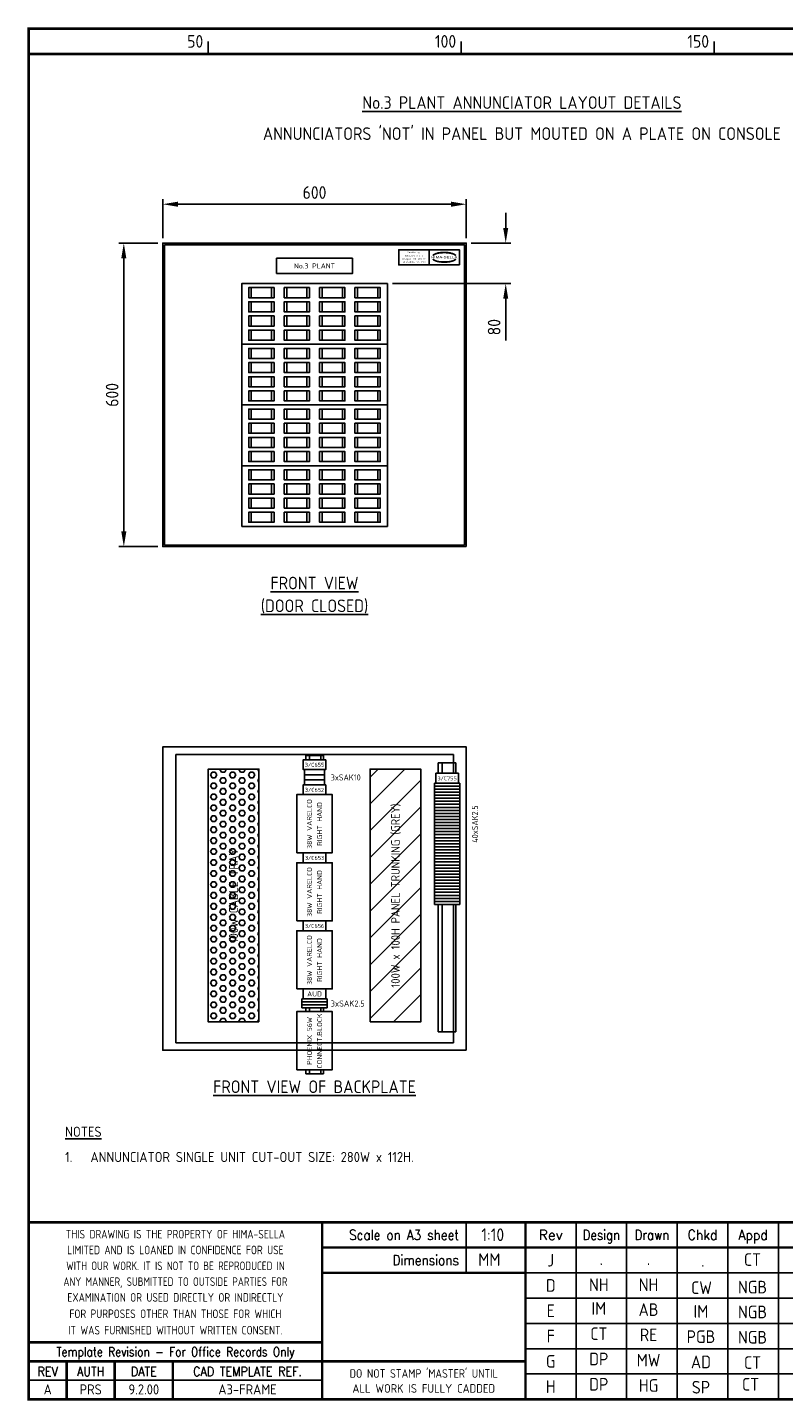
# Model space of a CAD drawing. Extents: x 142 to 4084, y 2 to 2754.
# Tile 1 of 5: x 142 to 1637, y 2 to 2718. Entities that reach past the tile are written whole.
import ezdxf
from ezdxf.enums import TextEntityAlignment as Align

# ---------------------------------------------------------------- set-up
doc = ezdxf.new("R2010")
doc.units = 0
doc.header["$LTSCALE"] = 5
doc.header["$MEASUREMENT"] = 0
doc.header["$PDSIZE"] = 1
doc.layers.get('0').update_dxf_attribs({"color": 41, "linetype": 'CONTINUOUS'})
doc.layers.get('DEFPOINTS').update_dxf_attribs({"linetype": 'CONTINUOUS'})
for name, color, linetype in [('00-DRG_FRAME', 12, 'CONTINUOUS'), ('01-DRAW', 7, 'CONTINUOUS'), ('02-TEXT', 2, 'CONTINUOUS'), ('03-DIM', 3, 'CONTINUOUS')]:
    doc.layers.add(name, color=color, linetype=linetype)
doc.styles.add('ARIAL', font='arial.ttf', dxfattribs={"height": 2.5})
doc.styles.add('ISO', font='iso.shx')
doc.styles.add('ROMAND', font='ROMAND')
doc.dimstyles.get("Standard").update_dxf_attribs({"dimscale": 10, "dimtxt": 2.5, "dimasz": 3, "dimexe": 2, "dimexo": 2, "dimgap": 1, "dimtad": 0, "dimtih": 1, "dimtoh": 1, "dimdec": 8, "dimzin": 0, "dimdsep": 46, "dimtxsty": 'ISO', "dimcen": 0.09, "dimclrt": 2, "dimadec": 0, "dimazin": 0, "dimtfac": 1, "dimtdec": 8, "dimtofl": 0, "dimtmove": 2, "dimatfit": 3, "dimfxl": 1, "dimtolj": 1, "dimtzin": 0, "dimarcsym": 0})

# ---------------------------------------------------------------- blocks, each defined once
blk = doc.blocks.new('*D0')
at = {"color": 0, "linetype": 'ByBlock'}
for p, q in [((805, 2186), (805, 2263)), ((1405, 2186), (1405, 2263)), ((835, 2253), (1375, 2253))]:
    blk.add_line(p, q, dxfattribs=at)
for points in [[(835, 2258), (835, 2248), (805, 2253)], [(1375, 2258), (1375, 2248), (1405, 2253)]]:
    blk.add_solid(points, dxfattribs=at)
at = {"layer": 'DEFPOINTS', "color": 0, "linetype": 'ByBlock'}
for p in [(1405, 2253), (805, 2176), (1405, 2176)]:
    blk.add_point(p, dxfattribs=at)
at = {"color": 2, "linetype": 'ByBlock', "insert": (1105, 2276.1), "char_height": 25, "attachment_point": 5, "style": 'ISO'}
blk.add_mtext('\\A1;600', dxfattribs=at)
blk = doc.blocks.new('HSLOGO')
for centre, radius, start, end in [((-2.7, -3.7), 7.24, 106.05317, 133.5024), ((-2.43, -3.52), 7.3, 130.41903, 136.05701), ((-3.19, -2.43), 5.98, 122.24405, 131.61539), ((-3.55, -1.75), 5.21, 111.82056, 122.8668), ((-1.53, -5.83), 9.76, 107.59306, 113.94515), ((-0.2, -12.03), 15.94, 89.26982, 106.39112), ((-1.2, -7.01), 10.99, 96.01458, 107.32027), ((-0.01, -14.22), 18.28, 92.89168, 97.37336), ((-0.06, -11.66), 15.73, 89.78049, 93.17379), ((0.06, -11.66), 15.73, 86.82621, 90.21951), ((0.2, -12.03), 15.94, 73.60888, 90.73018), ((0.01, -14.22), 18.28, 82.62664, 87.10832), ((1.2, -7.01), 10.99, 72.67973, 83.98542), ((1.53, -5.83), 9.76, 66.05485, 72.40694), ((2.7, -3.7), 7.24, 46.4976, 73.94683), ((3.55, -1.75), 5.21, 57.1332, 68.17944), ((3.19, -2.43), 5.98, 48.38461, 57.75595), ((2.43, -3.52), 7.3, 43.94299, 49.58097), ((-2.7, 3.7), 7.24, 226.4976, 253.94683), ((-2.43, 3.52), 7.3, 223.94299, 229.58097), ((-3.19, 2.43), 5.98, 228.38461, 237.75595), ((-3.55, 1.75), 5.21, 237.1332, 248.17944), ((-1.53, 5.83), 9.76, 246.05485, 252.40694), ((-0.2, 12.03), 15.94, 253.60888, 270.73018), ((-1.2, 7.01), 10.99, 252.67973, 263.98542), ((-0.01, 14.22), 18.28, 262.62664, 267.10832), ((-0.06, 11.66), 15.73, 266.82621, 270.21951), ((0.2, 12.03), 15.94, 269.26982, 286.39112), ((0.06, 11.66), 15.73, 269.78049, 273.17379), ((0.01, 14.22), 18.28, 272.89168, 277.37336), ((1.2, 7.01), 10.99, 276.01458, 287.32027), ((1.53, 5.83), 9.76, 287.59306, 293.94515), ((2.7, 3.7), 7.24, 286.05317, 313.5024), ((3.55, 1.75), 5.21, 291.82056, 302.8668), ((3.19, 2.43), 5.98, 302.24405, 311.61539), ((2.43, 3.52), 7.3, 310.41903, 316.05701)]:
    blk.add_arc(centre, radius, start, end)
at = {"style": 'ARIAL', "width": 1.05}
blk.add_text('HIMA-SELLA', height=2, dxfattribs=at).set_placement((0, -0.9), align=Align.CENTER)
blk = doc.blocks.new('*D9')
at = {"color": 0, "linetype": 'ByBlock'}
for p, q in [((795, 2176), (718, 2176)), ((728, 2146), (728, 1606)), ((795, 1576), (718, 1576))]:
    blk.add_line(p, q, dxfattribs=at)
for points in [[(723, 2146), (733, 2146), (728, 2176)], [(723, 1606), (733, 1606), (728, 1576)]]:
    blk.add_solid(points, dxfattribs=at)
at = {"layer": 'DEFPOINTS', "color": 0, "linetype": 'ByBlock'}
for p in [(805, 2176), (728, 1576), (805, 1576)]:
    blk.add_point(p, dxfattribs=at)
at = {"color": 2, "linetype": 'ByBlock', "insert": (704.9, 1876), "char_height": 25, "attachment_point": 5, "rotation": 90, "style": 'ISO'}
blk.add_mtext('\\A1;600', dxfattribs=at)
blk = doc.blocks.new('*D10')
at = {"color": 0, "linetype": 'ByBlock'}
for p, q in [((1088, 2321), (1088, 2351)), ((1020, 2291), (1098, 2291)), ((864, 2211), (1098, 2211)), ((1088, 2181), (1088, 2098.7))]:
    blk.add_line(p, q, dxfattribs=at)
for points in [[(1083, 2321), (1093, 2321), (1088, 2291)], [(1083, 2181), (1093, 2181), (1088, 2211)]]:
    blk.add_solid(points, dxfattribs=at)
at = {"layer": 'DEFPOINTS', "color": 0, "linetype": 'ByBlock'}
for p in [(1010, 2291), (854, 2211), (1088, 2211)]:
    blk.add_point(p, dxfattribs=at)
at = {"color": 2, "linetype": 'ByBlock', "insert": (1065.1, 2124.9), "char_height": 25, "attachment_point": 5, "rotation": 90, "style": 'ISO'}
blk.add_mtext('\\A1;80', dxfattribs=at)
blk = doc.blocks.new('SAK2_5')
for p, q in [((25, 0), (-25, 0)), ((-25, 0), (-25, -6)), ((25, 0), (25, -6)), ((25, -6), (-25, -6))]:
    blk.add_line(p, q)

msp = doc.modelspace()

# ---------------------------------------------------------------- hatches: boundary and pattern name
at = {"layer": '03-DIM'}
h = msp.add_hatch(dxfattribs=at)
h.set_pattern_fill('HEX', color=256, scale=50, style=0)
h.set_pattern_definition([(0, (-355, -2e-13), (0, 10.82532), [6.25, -12.5]), (120, (-355, -2e-13), (-9.375, -5.41266), [6.25, -12.5]), (60, (-348.75, -2e-13), (-9.375, 5.41266), [6.25, -12.5])])
h.paths.add_polyline_path([(600, 1251), (500, 1251), (500, 751), (600, 751)])
h.paths.add_polyline_path([(564.74264069, 879.08578644), (564.74264069, 1122.91421356), (535.25735931, 1122.91421356), (535.25735931, 879.08578644)], flags=24)
h = msp.add_hatch(dxfattribs=at)
h.set_pattern_fill('ANSI31', color=256, scale=300, style=0)
h.set_pattern_definition([(45, (274, 2e-13), (-26.5165, 26.5165), [])])
h.paths.add_polyline_path([(920, 1251), (820, 1251), (820, 751), (920, 751)])
h.paths.add_polyline_path([(884.75346921, 764.69700633), (884.75346921, 1237.30299367), (855.24653079, 1237.30299367), (855.24653079, 764.69700633)], flags=24)

# ---------------------------------------------------------------- linework, layer by layer
at = {"layer": '00-DRG_FRAME'}
for p, q in [((500, 2665), (500, 2690)), ((1000, 2665), (1000, 2690)), ((1500, 2665), (1500, 2690)), ((1010.11513161, 355), (1010.11513161, 255)), ((1227, 355), (1227, 5)), ((1327, 5), (1327, 355)), ((1427, 5), (1427, 355)), ((1527, 355), (1527, 5)), ((1627, 355), (1627, 5)), ((3020, 255), (1127, 255)), ((1127, 205), (3020, 205)), ((3020, 155), (1127, 155)), ((1127, 105), (2650, 105)), ((3020, 55), (1127, 55)), ((725, 42.5), (145, 42.5))]:
    msp.add_line(p, q, dxfattribs=at)
at = {"layer": '00-DRG_FRAME', "const_width": 5}
msp.add_lwpolyline([(145, 5), (4045, 5), (4045, 2715), (145, 2715)], close=True, dxfattribs=at)
for points in [[(145, 2665), (4045, 2665)], [(4045, 355), (145, 355)], [(725, 5), (725, 355)], [(1127, 5), (1127, 355)], [(2650, 305), (725, 305)], [(1127, 255), (725, 255)], [(145, 117.5), (725, 117.5)], [(145, 80), (725, 80)], [(220, 5), (220, 80)], [(315, 5), (315, 80)], [(430, 5), (430, 80)], [(1127, 80), (725, 80)]]:
    msp.add_lwpolyline(points, dxfattribs=at)
at = {"layer": '01-DRAW'}
for p, q in [((984.5, 1280), (435.5, 1280)), ((435.5, 710), (435.5, 1280)), ((692.5, 1269.5), (692.5, 1278)), ((727.5, 1278), (692.5, 1278)), ((700, 1269.5), (700, 1278)), ((722.5, 1269.5), (722.5, 1278)), ((727.5, 1269.5), (727.5, 1278)), ((984.69279241, 1263.41661652), (984.69279241, 1280)), ((989.69279241, 1263.41661652), (954.69279241, 1263.41661652)), ((954.69279241, 1242.91661652), (954.69279241, 1263.41661652)), ((962.19279241, 1242.91661652), (962.19279241, 1263.41661652)), ((984.69279241, 1242.91661652), (984.69279241, 1263.41661652)), ((989.69279241, 1242.91661652), (989.69279241, 1263.41661652)), ((954.69279241, 983.41661652), (954.69279241, 731.77081135)), ((962.19279241, 983.41661652), (962.19279241, 731.77081135)), ((984.69279241, 983.41661652), (984.69279241, 731.77081135)), ((989.69279241, 983.41661652), (989.69279241, 731.77081135)), ((692.5, 779), (692.5, 771.5)), ((700, 779), (700, 771.5)), ((722.5, 779), (722.5, 771.5)), ((727.5, 779), (727.5, 771.5)), ((984.5, 710), (435.5, 710)), ((989.69279241, 731.77081135), (954.69279241, 731.77081135)), ((984.69279241, 731.77081135), (984.5, 710)), ((692.5, 648.78172022), (692.5, 656.5)), ((700, 656.5), (700, 648.78172022)), ((722.5, 656.5), (722.5, 648.78172022)), ((727.5, 656.5), (727.5, 648.78172022)), ((727.5, 648.78172022), (692.5, 648.78172022))]:
    msp.add_line(p, q, dxfattribs=at)
at = {"layer": '01-DRAW', "color": 3}
for p, q in [((730, 1250), (690, 1250)), ((690, 1250), (690, 1240)), ((730, 1240), (730, 1250)), ((690, 1240), (730, 1240)), ((730, 1240), (690, 1240)), ((690, 1240), (690, 1230)), ((690, 1230), (690, 1220)), ((690, 1230), (730, 1230)), ((730, 1230), (690, 1230)), ((730, 1230), (730, 1240)), ((730, 1220), (730, 1230)), ((952.19279241, 1242.91661652), (992.19279241, 1242.91661652)), ((690, 1220), (730, 1220))]:
    msp.add_line(p, q, dxfattribs=at)
at = {"layer": '01-DRAW'}
for points in [[(1010, 1691), (410, 1691), (410, 2291), (1010, 2291)], [(413.5, 2288), (1006.5, 2288), (1006.5, 1694), (413.5, 1694)], [(635, 2231), (785, 2231), (785, 2261), (635, 2261)], [(996.5, 2248), (876.5, 2248), (876.5, 2278), (996.5, 2278)], [(566, 2091), (566, 2211), (854, 2211), (854, 2091)], [(585, 2183), (585, 2203), (625, 2203), (625, 2183)], [(655, 2183), (655, 2203), (695, 2203), (695, 2183)], [(725, 2183), (725, 2203), (765, 2203), (765, 2183)], [(795, 2183), (795, 2203), (835, 2203), (835, 2183)], [(585, 2155), (585, 2175), (625, 2175), (625, 2155)], [(655, 2155), (655, 2175), (695, 2175), (695, 2155)], [(725, 2155), (725, 2175), (765, 2175), (765, 2155)], [(795, 2155), (795, 2175), (835, 2175), (835, 2155)], [(585, 2127), (585, 2147), (625, 2147), (625, 2127)], [(655, 2127), (655, 2147), (695, 2147), (695, 2127)], [(725, 2127), (725, 2147), (765, 2147), (765, 2127)], [(795, 2127), (795, 2147), (835, 2147), (835, 2127)], [(585, 2099), (585, 2119), (625, 2119), (625, 2099)], [(655, 2099), (655, 2119), (695, 2119), (695, 2099)], [(725, 2099), (725, 2119), (765, 2119), (765, 2099)], [(795, 2099), (795, 2119), (835, 2119), (835, 2099)], [(566, 1971), (566, 2091), (854, 2091), (854, 1971)], [(585, 2063), (585, 2083), (625, 2083), (625, 2063)], [(655, 2063), (655, 2083), (695, 2083), (695, 2063)], [(725, 2063), (725, 2083), (765, 2083), (765, 2063)], [(795, 2063), (795, 2083), (835, 2083), (835, 2063)], [(585, 2035), (585, 2055), (625, 2055), (625, 2035)], [(655, 2035), (655, 2055), (695, 2055), (695, 2035)], [(725, 2035), (725, 2055), (765, 2055), (765, 2035)], [(795, 2035), (795, 2055), (835, 2055), (835, 2035)], [(585, 2007), (585, 2027), (625, 2027), (625, 2007)], [(655, 2007), (655, 2027), (695, 2027), (695, 2007)], [(725, 2007), (725, 2027), (765, 2027), (765, 2007)], [(795, 2007), (795, 2027), (835, 2027), (835, 2007)], [(585, 1979), (585, 1999), (625, 1999), (625, 1979)], [(655, 1979), (655, 1999), (695, 1999), (695, 1979)], [(725, 1979), (725, 1999), (765, 1999), (765, 1979)], [(795, 1979), (795, 1999), (835, 1999), (835, 1979)], [(566, 1851), (566, 1971), (854, 1971), (854, 1851)], [(585, 1943), (585, 1963), (625, 1963), (625, 1943)], [(655, 1943), (655, 1963), (695, 1963), (695, 1943)], [(725, 1943), (725, 1963), (765, 1963), (765, 1943)], [(795, 1943), (795, 1963), (835, 1963), (835, 1943)], [(585, 1915), (585, 1935), (625, 1935), (625, 1915)], [(655, 1915), (655, 1935), (695, 1935), (695, 1915)], [(725, 1915), (725, 1935), (765, 1935), (765, 1915)], [(795, 1915), (795, 1935), (835, 1935), (835, 1915)], [(585, 1887), (585, 1907), (625, 1907), (625, 1887)], [(655, 1887), (655, 1907), (695, 1907), (695, 1887)], [(725, 1887), (725, 1907), (765, 1907), (765, 1887)], [(795, 1887), (795, 1907), (835, 1907), (835, 1887)], [(585, 1859), (585, 1879), (625, 1879), (625, 1859)], [(655, 1859), (655, 1879), (695, 1879), (695, 1859)], [(725, 1859), (725, 1879), (765, 1879), (765, 1859)], [(795, 1859), (795, 1879), (835, 1879), (835, 1859)], [(566, 1731), (566, 1851), (854, 1851), (854, 1731)], [(585, 1823), (585, 1843), (625, 1843), (625, 1823)], [(655, 1823), (655, 1843), (695, 1843), (695, 1823)], [(725, 1823), (725, 1843), (765, 1843), (765, 1823)], [(795, 1823), (795, 1843), (835, 1843), (835, 1823)], [(585, 1795), (585, 1815), (625, 1815), (625, 1795)], [(655, 1795), (655, 1815), (695, 1815), (695, 1795)], [(725, 1795), (725, 1815), (765, 1815), (765, 1795)], [(795, 1795), (795, 1815), (835, 1815), (835, 1795)], [(585, 1767), (585, 1787), (625, 1787), (625, 1767)], [(655, 1767), (655, 1787), (695, 1787), (695, 1767)], [(725, 1767), (725, 1787), (765, 1787), (765, 1767)], [(795, 1767), (795, 1787), (835, 1787), (835, 1767)], [(585, 1739), (585, 1759), (625, 1759), (625, 1739)], [(655, 1739), (655, 1759), (695, 1759), (695, 1739)], [(725, 1739), (725, 1759), (765, 1759), (765, 1739)], [(795, 1739), (795, 1759), (835, 1759), (835, 1739)], [(1010, 695), (410, 695), (410, 1295), (1010, 1295)], [(600, 751), (500, 751), (500, 1251), (600, 1251)], [(732.25, 1269.5), (687.75, 1269.5), (687.75, 1250), (732.25, 1250)], [(820, 751), (820, 1251), (920, 1251), (920, 751)], [(994.44279241, 1242.91661652), (949.94279241, 1242.91661652), (949.94279241, 1223.41661652), (994.44279241, 1223.41661652)], [(675, 1085.5), (675, 1200.5), (745, 1200.5), (745, 1085.5)], [(732.25, 1220), (687.75, 1220), (687.75, 1200.5), (732.25, 1200.5)], [(675, 951), (675, 1066), (745, 1066), (745, 951)], [(732.25, 1085.5), (687.75, 1085.5), (687.75, 1066), (732.25, 1066)], [(732.25, 951), (687.75, 951), (687.75, 931.5), (732.25, 931.5)], [(675, 816.5), (675, 931.5), (745, 931.5), (745, 816.5)], [(732.25, 816.5), (687.75, 816.5), (687.75, 797), (732.25, 797)], [(675, 656.5), (675, 771.5), (745, 771.5), (745, 656.5)]]:
    msp.add_lwpolyline(points, close=True, dxfattribs=at)
at = {"layer": '03-DIM'}
msp.add_line((936.5, 2275.58421076), (936.5, 2250.41578924), dxfattribs=at)
for points in [[(585, 2203), (580, 2203), (580, 2183), (585, 2183)], [(625, 2203), (630, 2203), (630, 2183), (625, 2183)], [(655, 2203), (650, 2203), (650, 2183), (655, 2183)], [(695, 2203), (700, 2203), (700, 2183), (695, 2183)], [(725, 2203), (720, 2203), (720, 2183), (725, 2183)], [(765, 2203), (770, 2203), (770, 2183), (765, 2183)], [(795, 2203), (790, 2203), (790, 2183), (795, 2183)], [(835, 2203), (840, 2203), (840, 2183), (835, 2183)], [(585, 2175), (580, 2175), (580, 2155), (585, 2155)], [(625, 2175), (630, 2175), (630, 2155), (625, 2155)], [(655, 2175), (650, 2175), (650, 2155), (655, 2155)], [(695, 2175), (700, 2175), (700, 2155), (695, 2155)], [(725, 2175), (720, 2175), (720, 2155), (725, 2155)], [(765, 2175), (770, 2175), (770, 2155), (765, 2155)], [(795, 2175), (790, 2175), (790, 2155), (795, 2155)], [(835, 2175), (840, 2175), (840, 2155), (835, 2155)], [(585, 2147), (580, 2147), (580, 2127), (585, 2127)], [(625, 2147), (630, 2147), (630, 2127), (625, 2127)], [(655, 2147), (650, 2147), (650, 2127), (655, 2127)], [(695, 2147), (700, 2147), (700, 2127), (695, 2127)], [(725, 2147), (720, 2147), (720, 2127), (725, 2127)], [(765, 2147), (770, 2147), (770, 2127), (765, 2127)], [(795, 2147), (790, 2147), (790, 2127), (795, 2127)], [(835, 2147), (840, 2147), (840, 2127), (835, 2127)], [(585, 2119), (580, 2119), (580, 2099), (585, 2099)], [(625, 2119), (630, 2119), (630, 2099), (625, 2099)], [(655, 2119), (650, 2119), (650, 2099), (655, 2099)], [(695, 2119), (700, 2119), (700, 2099), (695, 2099)], [(725, 2119), (720, 2119), (720, 2099), (725, 2099)], [(765, 2119), (770, 2119), (770, 2099), (765, 2099)], [(795, 2119), (790, 2119), (790, 2099), (795, 2099)], [(835, 2119), (840, 2119), (840, 2099), (835, 2099)], [(585, 2083), (580, 2083), (580, 2063), (585, 2063)], [(625, 2083), (630, 2083), (630, 2063), (625, 2063)], [(655, 2083), (650, 2083), (650, 2063), (655, 2063)], [(695, 2083), (700, 2083), (700, 2063), (695, 2063)], [(725, 2083), (720, 2083), (720, 2063), (725, 2063)], [(765, 2083), (770, 2083), (770, 2063), (765, 2063)], [(795, 2083), (790, 2083), (790, 2063), (795, 2063)], [(835, 2083), (840, 2083), (840, 2063), (835, 2063)], [(585, 2055), (580, 2055), (580, 2035), (585, 2035)], [(625, 2055), (630, 2055), (630, 2035), (625, 2035)], [(655, 2055), (650, 2055), (650, 2035), (655, 2035)], [(695, 2055), (700, 2055), (700, 2035), (695, 2035)], [(725, 2055), (720, 2055), (720, 2035), (725, 2035)], [(765, 2055), (770, 2055), (770, 2035), (765, 2035)], [(795, 2055), (790, 2055), (790, 2035), (795, 2035)], [(835, 2055), (840, 2055), (840, 2035), (835, 2035)], [(585, 2027), (580, 2027), (580, 2007), (585, 2007)], [(625, 2027), (630, 2027), (630, 2007), (625, 2007)], [(655, 2027), (650, 2027), (650, 2007), (655, 2007)], [(695, 2027), (700, 2027), (700, 2007), (695, 2007)], [(725, 2027), (720, 2027), (720, 2007), (725, 2007)], [(765, 2027), (770, 2027), (770, 2007), (765, 2007)], [(795, 2027), (790, 2027), (790, 2007), (795, 2007)], [(835, 2027), (840, 2027), (840, 2007), (835, 2007)], [(585, 1999), (580, 1999), (580, 1979), (585, 1979)], [(625, 1999), (630, 1999), (630, 1979), (625, 1979)], [(655, 1999), (650, 1999), (650, 1979), (655, 1979)], [(695, 1999), (700, 1999), (700, 1979), (695, 1979)], [(725, 1999), (720, 1999), (720, 1979), (725, 1979)], [(765, 1999), (770, 1999), (770, 1979), (765, 1979)], [(795, 1999), (790, 1999), (790, 1979), (795, 1979)], [(835, 1999), (840, 1999), (840, 1979), (835, 1979)], [(585, 1963), (580, 1963), (580, 1943), (585, 1943)], [(625, 1963), (630, 1963), (630, 1943), (625, 1943)], [(655, 1963), (650, 1963), (650, 1943), (655, 1943)], [(695, 1963), (700, 1963), (700, 1943), (695, 1943)], [(725, 1963), (720, 1963), (720, 1943), (725, 1943)], [(765, 1963), (770, 1963), (770, 1943), (765, 1943)], [(795, 1963), (790, 1963), (790, 1943), (795, 1943)], [(835, 1963), (840, 1963), (840, 1943), (835, 1943)], [(585, 1935), (580, 1935), (580, 1915), (585, 1915)], [(625, 1935), (630, 1935), (630, 1915), (625, 1915)], [(655, 1935), (650, 1935), (650, 1915), (655, 1915)], [(695, 1935), (700, 1935), (700, 1915), (695, 1915)], [(725, 1935), (720, 1935), (720, 1915), (725, 1915)], [(765, 1935), (770, 1935), (770, 1915), (765, 1915)], [(795, 1935), (790, 1935), (790, 1915), (795, 1915)], [(835, 1935), (840, 1935), (840, 1915), (835, 1915)], [(585, 1907), (580, 1907), (580, 1887), (585, 1887)], [(625, 1907), (630, 1907), (630, 1887), (625, 1887)], [(655, 1907), (650, 1907), (650, 1887), (655, 1887)], [(695, 1907), (700, 1907), (700, 1887), (695, 1887)], [(725, 1907), (720, 1907), (720, 1887), (725, 1887)], [(765, 1907), (770, 1907), (770, 1887), (765, 1887)], [(795, 1907), (790, 1907), (790, 1887), (795, 1887)], [(835, 1907), (840, 1907), (840, 1887), (835, 1887)], [(585, 1879), (580, 1879), (580, 1859), (585, 1859)], [(625, 1879), (630, 1879), (630, 1859), (625, 1859)], [(655, 1879), (650, 1879), (650, 1859), (655, 1859)], [(695, 1879), (700, 1879), (700, 1859), (695, 1859)], [(725, 1879), (720, 1879), (720, 1859), (725, 1859)], [(765, 1879), (770, 1879), (770, 1859), (765, 1859)], [(795, 1879), (790, 1879), (790, 1859), (795, 1859)], [(835, 1879), (840, 1879), (840, 1859), (835, 1859)], [(585, 1843), (580, 1843), (580, 1823), (585, 1823)], [(625, 1843), (630, 1843), (630, 1823), (625, 1823)], [(655, 1843), (650, 1843), (650, 1823), (655, 1823)], [(695, 1843), (700, 1843), (700, 1823), (695, 1823)], [(725, 1843), (720, 1843), (720, 1823), (725, 1823)], [(765, 1843), (770, 1843), (770, 1823), (765, 1823)], [(795, 1843), (790, 1843), (790, 1823), (795, 1823)], [(835, 1843), (840, 1843), (840, 1823), (835, 1823)], [(585, 1815), (580, 1815), (580, 1795), (585, 1795)], [(625, 1815), (630, 1815), (630, 1795), (625, 1795)], [(655, 1815), (650, 1815), (650, 1795), (655, 1795)], [(695, 1815), (700, 1815), (700, 1795), (695, 1795)], [(725, 1815), (720, 1815), (720, 1795), (725, 1795)], [(765, 1815), (770, 1815), (770, 1795), (765, 1795)], [(795, 1815), (790, 1815), (790, 1795), (795, 1795)], [(835, 1815), (840, 1815), (840, 1795), (835, 1795)], [(585, 1787), (580, 1787), (580, 1767), (585, 1767)], [(625, 1787), (630, 1787), (630, 1767), (625, 1767)], [(655, 1787), (650, 1787), (650, 1767), (655, 1767)], [(695, 1787), (700, 1787), (700, 1767), (695, 1767)], [(725, 1787), (720, 1787), (720, 1767), (725, 1767)], [(765, 1787), (770, 1787), (770, 1767), (765, 1767)], [(795, 1787), (790, 1787), (790, 1767), (795, 1767)], [(835, 1787), (840, 1787), (840, 1767), (835, 1767)], [(585, 1759), (580, 1759), (580, 1739), (585, 1739)], [(625, 1759), (630, 1759), (630, 1739), (625, 1739)], [(655, 1759), (650, 1759), (650, 1739), (655, 1739)], [(695, 1759), (700, 1759), (700, 1739), (695, 1739)], [(725, 1759), (720, 1759), (720, 1739), (725, 1739)], [(765, 1759), (770, 1759), (770, 1739), (765, 1739)], [(795, 1759), (790, 1759), (790, 1739), (795, 1739)], [(835, 1759), (840, 1759), (840, 1739), (835, 1739)]]:
    msp.add_lwpolyline(points, dxfattribs=at)

# ---------------------------------------------------------------- block references
at = {"layer": '03-DIM', "xscale": 2.970464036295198, "yscale": 2.357589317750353, "zscale": 2.970464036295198}
msp.add_blockref('HSLOGO', (966.5, 2263), dxfattribs=at)
at = {"layer": '03-DIM'}
for p in [(972.19279241, 1223.41661652), (972.19279241, 1217.41661652), (972.19279241, 1211.41661652), (972.19279241, 1205.41661652), (972.19279241, 1199.41661652), (972.19279241, 1193.41661652), (972.19279241, 1187.41661652), (972.19279241, 1181.41661652), (972.19279241, 1175.41661652), (972.19279241, 1169.41661652), (972.19279241, 1163.41661652), (972.19279241, 1157.41661652), (972.19279241, 1151.41661652), (972.19279241, 1145.41661652), (972.19279241, 1139.41661652), (972.19279241, 1133.41661652), (972.19279241, 1127.41661652), (972.19279241, 1121.41661652), (972.19279241, 1115.41661652), (972.19279241, 1109.41661652), (972.19279241, 1103.41661652), (972.19279241, 1097.41661652), (972.19279241, 1091.41661652), (972.19279241, 1085.41661652), (972.19279241, 1079.41661652), (972.19279241, 1073.41661652), (972.19279241, 1067.41661652), (972.19279241, 1061.41661652), (972.19279241, 1055.41661652), (972.19279241, 1049.41661652), (972.19279241, 1043.41661652), (972.19279241, 1037.41661652), (972.19279241, 1031.41661652), (972.19279241, 1025.41661652), (972.19279241, 1019.41661652), (972.19279241, 1013.41661652), (972.19279241, 1007.41661652), (972.19279241, 1001.41661652), (972.19279241, 995.41661652), (972.19279241, 989.41661652), (710, 797), (710, 791), (710, 785)]:
    msp.add_blockref('SAK2_5', p, dxfattribs=at)

# ---------------------------------------------------------------- texts
at = {"style": 'ISO'}
for tag, p in [('1:10', (1062.37043252, 317.83147299)), ('MM', (1055.61217615, 268.65124985)), ('J', (1177, 267.5)), ('.', (1276.94688748, 270.39910084)), ('.', (1370.25503204, 270.39910084)), ('CT', (1575.8063711, 268.79136716)), ('.', (1477.67195194, 267.18363994)), ('D', (1177, 217.5)), ('NH', (1272.083757, 218.92710052)), ('NH', (1370.37232514, 218.92710052)), ('CW', (1475.14740639, 213.08034567)), ('NGB', (1575.93917356, 214.24969923)), ('E', (1177, 167.5)), ('IM', (1272.083757, 172.1530553)), ('AB', (1370.37232514, 169.81435465)), ('IM', (1473.97729533, 166.30630046)), ('NGB', (1575.93917356, 165.13694691)), ('F', (1177, 117.5)), ('CT', (1272.083757, 122.1530553)), ('RE', (1370.37232514, 119.81435465)), ('PGB', (1473.97729533, 116.30630046)), ('NGB', (1575.93917356, 115.13694691)), ('G', (1177, 67.5)), ('DP', (1272.083757, 72.1530553)), ('MW', (1370.37232514, 69.81435465)), ('AD', (1473.97729533, 66.30630046)), ('CT', (1575.93917356, 65.13694691)), ('H', (1177, 17.5)), ('DP', (1272.083757, 22.1530553)), ('HG', (1370.37232514, 19.81435465)), ('SP', (1473.97729533, 16.30630046)), ('CT', (1572.083757, 22.1530553))]:
    msp.add_attdef(tag, text='', height=25, dxfattribs=at).set_placement(p, align=Align.CENTER)
at = {"layer": '00-DRG_FRAME', "style": 'ISO'}
for s, p in [('50', (490, 2677.5)), ('100', (990, 2677.5)), ('150', (1490, 2677.5))]:
    msp.add_text(s, height=25, dxfattribs=at).set_placement(p, align=Align.RIGHT)
at = {"layer": '00-DRG_FRAME', "color": 3, "style": 'ISO'}
for s, width, p in [('THIS DRAWING IS THE PROPERTY OF HIMA-SELLA', 0.9, (435, 331.44340546)), ("DO NOT STAMP 'MASTER' UNTIL", 0.95, (926, 57.69340546))]:
    msp.add_text(s, height=17, dxfattribs=dict(at, width=width)).set_placement(p, align=Align.MIDDLE)
at = {"layer": '00-DRG_FRAME', "color": 4, "style": 'ROMAND', "width": 0.87}
for s, p in [('Scale on A3 sheet', (995.39455042, 319.96475906)), ('Dimensions', (995.39455042, 270.06945068))]:
    msp.add_text(s, height=20, dxfattribs=at).set_placement(p, align=Align.RIGHT)
at = {"layer": '00-DRG_FRAME', "color": 4, "style": 'ROMAND'}
msp.add_text('Rev', height=20, dxfattribs=at).set_placement((1177, 320), align=Align.CENTER)
for s, width, p in [('Design', 0.85, (1277, 320)), ('Drawn', 0.85, (1377, 320)), ('Chkd', 0.9, (1477, 320)), ('Appd', 0.9, (1577, 320))]:
    msp.add_text(s, height=20, dxfattribs=dict(at, width=width)).set_placement(p, align=Align.CENTER)
at = {"layer": '00-DRG_FRAME', "color": 3, "style": 'ISO'}
for s, width, p in [('LIMITED AND IS LOANED IN CONFIDENCE FOR USE', 0.9, (435, 300.19340546)), ('WITH OUR WORK. IT IS NOT TO BE REPRODUCED IN', 0.87, (435, 268.87893468)), ('ANY MANNER, SUBMITTED TO OUTSIDE PARTIES FOR', 0.87, (435, 237.62893468)), ('EXAMINATION OR USED DIRECTLY OR INDIRECTLY', 0.9, (435, 206.37893468)), ('FOR PURPOSES OTHER THAN THOSE FOR WHICH', 0.9, (435, 174.05432478)), ('IT WAS FURNISHED WITHOUT WRITTEN CONSENT.', 0.9, (435, 141.55432478))]:
    msp.add_text(s, height=17, dxfattribs=dict(at, width=width)).set_placement(p, align=Align.MIDDLE_CENTER)
at = {"layer": '00-DRG_FRAME', "color": 4, "style": 'ROMAND'}
for s, width, p in [('Template Revision - For Office Records Only', 0.85, (435, 96.25)), ('REV', 0.9, (182.5, 60)), ('AUTH', 0.9, (267.5, 60)), ('DATE', 0.9, (372.5, 60)), ('CAD TEMPLATE REF.', 0.9, (577.5, 60))]:
    msp.add_text(s, height=18, dxfattribs=dict(at, width=width)).set_placement(p, align=Align.MIDDLE)
at = {"layer": '00-DRG_FRAME', "color": 41, "style": 'ISO'}
for s, p in [('A', (182.5, 14.5)), ('PRS', (267.5, 14.5)), ('9.2.00', (372.5, 14.5)), ('A3-FRAME', (577.5, 14.5))]:
    msp.add_text(s, height=20, dxfattribs=at).set_placement(p, align=Align.CENTER)
at = {"layer": '00-DRG_FRAME', "color": 3, "style": 'ISO'}
msp.add_text('ALL WORK IS FULLY CADDED', height=17, dxfattribs=at).set_placement((926, 26.44340546), align=Align.MIDDLE_CENTER)
at = {"layer": '02-TEXT', "style": 'ISO'}
for s, height, p in [('%%UNo.3 PLANT ANNUNCIATOR LAYOUT DETAILS', 25, (1120, 2569)), ("ANNUNCIATORS 'NOT' IN PANEL BUT MOUTED ON A PLATE ON CONSOLE", 25, (1120, 2510)), ('No.3 PLANT', 10, (710, 2246)), ('%%UFRONT VIEW', 25, (710, 1619)), ('%%U(DOOR CLOSED)', 25, (710, 1574)), ('%%UFRONT VIEW OF BACKPLATE', 25, (710, 623))]:
    msp.add_text(s, height=height, dxfattribs=at).set_placement(p, align=Align.MIDDLE)
for s, height, p in [('100W x 100H PANEL TRUNKING (GREY)', 17, (870, 1001)), ('100W CABLE TRAY', 18, (550, 1001))]:
    msp.add_text(s, height=height, rotation=90, dxfattribs=at).set_placement(p, align=Align.MIDDLE)
for s, p in [('%%UNOTES', (217, 534)), ('1.', (217, 484)), ('ANNUNCIATOR SINGLE UNIT CUT-OUT SIZE: 280W x 112H.', (267, 484))]:
    msp.add_text(s, height=20, dxfattribs=at).set_placement(p, align=Align.MIDDLE_LEFT)
at = {"layer": '03-DIM', "style": 'ISO'}
for s, p in [('Stockport U.K. SK1 3Jn', (906.5, 2258.23179242)), ('Tel +44(0)161 429 4500', (906.5, 2252.23179242)), ('HIMA-SELLA LTD', (906.5, 2264.23179242)), ('Supplied by:', (906.5, 2271.23179242))]:
    msp.add_text(s, height=3, dxfattribs=at).set_placement(p, align=Align.CENTER)
for s, height, p in [('3/C655', 8, (710, 1259.5)), ('3/C755', 8, (972.19279241, 1232.91661652)), ('3/C652', 8, (710, 1210)), ('3/C653', 8, (710, 1075.5)), ('3/C656', 8, (710, 941)), ('AUD', 10, (710, 806.5))]:
    msp.add_text(s, height=height, dxfattribs=at).set_placement(p, align=Align.MIDDLE)
msp.add_text('3xSAK10', height=12, dxfattribs=at).set_placement((742, 1234.5), align=Align.MIDDLE_LEFT)
for s, height, p in [('38W VARELCO', 10, (700, 1142.5)), ('RIGHT HAND', 10, (720, 1142.5)), ('40xSAK2.5', 12, (1027.13295661, 1142.41661652)), ('38W VARELCO', 10, (700, 1008)), ('RIGHT HAND', 10, (720, 1008)), ('38W VARELCO', 10, (700, 873.5)), ('RIGHT HAND', 10, (720, 873.5)), ('CONNECT.BLOCK', 10, (720, 713.5)), ('PHOENIX 56W', 10, (700, 713.5))]:
    msp.add_text(s, height=height, rotation=90, dxfattribs=at).set_placement(p, align=Align.MIDDLE)
at = {"layer": '03-DIM', "style": 'ISO', "width": 0.9}
msp.add_text('3xSAK2.5', height=12, dxfattribs=at).set_placement((742, 787.5), align=Align.MIDDLE_LEFT)

# ---------------------------------------------------------------- dimensions: what is measured, and where the dimension line sits
at = {"layer": '03-DIM'}
dim = msp.add_linear_dim(base=(1010, 2368), p1=(410, 2291), p2=(1010, 2291), text='600', dimstyle='STANDARD', override={"dimexe": 1, "dimexo": 1, "dimtad": 1, "dimtih": 0, "dimtoh": 0}, dxfattribs=at)
dim.commit()
dim.dimension.update_dxf_attribs({"geometry": '*D0', "text_midpoint": (710, 2391.13976378), "insert": (-395, 115)})
dim = msp.add_linear_dim(base=(1088, 2211), p1=(1010, 2291), p2=(854, 2211), angle=90, text='80', dimstyle='STANDARD', override={"dimexe": 1, "dimexo": 1, "dimtad": 1, "dimtih": 0, "dimtoh": 0, "dimtmove": 0, "dimatfit": 0}, dxfattribs=at)
dim.commit()
dim.dimension.update_dxf_attribs({"geometry": '*D10', "text_midpoint": (1065.06852754, 2124.86474537)})
dim = msp.add_linear_dim(base=(333, 1691), p1=(410, 2291), p2=(410, 1691), angle=90, text='600', dimstyle='STANDARD', override={"dimscale": 1, "dimtxt": 25, "dimasz": 30, "dimexe": 10, "dimexo": 10, "dimgap": 10, "dimtad": 1, "dimtih": 0, "dimtoh": 0, "dimtmove": 0, "dimatfit": 0}, dxfattribs=at)
dim.commit()
dim.dimension.update_dxf_attribs({"geometry": '*D9', "text_midpoint": (309.86023622, 1991), "insert": (-395, 115)})

doc.saveas('drawing.dxf')
